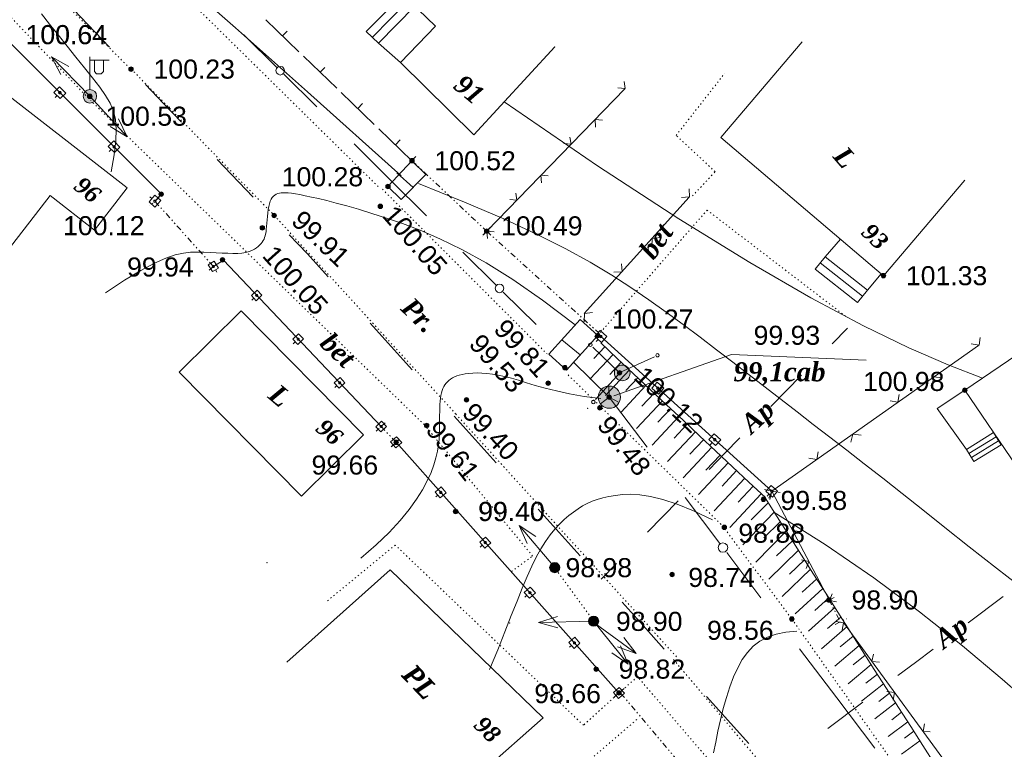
# Model space of a CAD drawing. Header units: millimetres. Extents: x 9396 to 25236, y 15106 to 31102.
# Tile 83 of 256: x 11899 to 11986, y 15588 to 15653. Entities that reach past the tile are written whole.
import ezdxf
from ezdxf.enums import TextEntityAlignment as Align

# ---------------------------------------------------------------- set-up
doc = ezdxf.new("R2010")
doc.units = ezdxf.units.MM
for name, pattern in [('DIVIDE', [1.25, 0.5, -0.25, 0, -0.25, 0, -0.25]), ('DOT', [0.25, 0, -0.25]), ('HIDDEN', [0.375, 0.25, -0.125])]:
    doc.linetypes.add(name, pattern=pattern)
for name, color, linetype, lineweight, true_color in [('1001010', 7, 'Continuous', 9, 0x000000), ('10010110', 7, 'Continuous', 20, 0xa25100), ('10010212', 7, 'Continuous', 9, 0x000000), ('1060000', 7, 'Continuous', 9, 0x000000), ('1070000', 7, 'DOT', 9, 0x000000), ('11113000', 7, 'Continuous', 9, 0x000000), ('2030003', 7, 'Continuous', 9, 0x000000), ('2030012', 7, 'Continuous', 9, 0x000000), ('2030023', 7, 'Continuous', 9, 0x000000), ('21100200', 7, 'HIDDEN', 0, 0x800080), ('3000105', 7, 'DIVIDE', 9, 0x000000), ('3000130', 7, 'Continuous', 9, 0x000000), ('3000220', 7, 'Continuous', 9, 0x000000), ('3000260', 7, 'Continuous', 9, 0x000000), ('5010210', 7, 'Continuous', 20, 0x008000), ('6011210', 1, 'Continuous', 9, 0xff0000), ('9010110', 7, 'Continuous', 9, 0x000000), ('9010120', 7, 'Continuous', 20, 0x000000), ('9010200', 7, 'Continuous', 9, 0x000000)]:
    doc.layers.add(name, color=color, linetype=linetype, lineweight=lineweight, true_color=true_color)
doc.styles.add('10', font='timesbi.ttf', dxfattribs={"height": 0.001481})
doc.styles.add('12', font='timesbi.ttf', dxfattribs={"height": 0.001693})
doc.styles.add('2', font='timesbi.ttf', dxfattribs={"height": 0.001693})
doc.styles.add('3', font='timesbi.ttf', dxfattribs={"height": 0.001693})
doc.styles.add('9', font='timesbi.ttf', dxfattribs={"height": 0.001693})
doc.styles.add('F2', font='arial.ttf', dxfattribs={"height": 0.001693})

# ---------------------------------------------------------------- blocks, each defined once
blk = doc.blocks.new('SYMBOL21100200')
at = {"true_color": 0x800080}
h = blk.add_hatch(color=216, dxfattribs=at)
edge = h.paths.add_edge_path()
edge.add_arc((0, 0), 0.1, 0, 360)
at = {"color": 216, "linetype": 'Continuous', "lineweight": 0, "true_color": 0x800080}
blk.add_circle((0, 0), 0.1, dxfattribs=at)
blk = doc.blocks.new('SYMBOL2030003')
at = {"true_color": 0xffffff}
h = blk.add_hatch(color=7, dxfattribs=at)
edge = h.paths.add_edge_path()
edge.add_arc((0, 0), 0.3, 0, 360)
at = {"true_color": 0x000000}
h = blk.add_hatch(color=18, dxfattribs=at)
edge = h.paths.add_edge_path()
edge.add_arc((0, 0), 0.1, 0, 360)
at = {"color": 18, "linetype": 'Continuous', "lineweight": 0, "true_color": 0x000000, "flags": 128}
for points in [[(0, 0.3), (0, 1.75)], [(0, 1.6), (0.85, 1.6)], [(0.2, 1.6), (0.2, 1.1), (0.3, 1), (0.5, 1), (0.6, 1.1), (0.6, 1.6)]]:
    blk.add_lwpolyline(points, dxfattribs=at)
at = {"color": 18, "linetype": 'Continuous', "lineweight": 0, "true_color": 0x000000}
for radius in [0.3, 0.1]:
    blk.add_circle((0, 0), radius, dxfattribs=at)
blk = doc.blocks.new('SYMBOL2030012')
at = {"true_color": 0xffffff}
h = blk.add_hatch(color=7, dxfattribs=at)
edge = h.paths.add_edge_path()
edge.add_arc((0, 0), 0.225, 0, 360)
at = {"true_color": 0x000000}
h = blk.add_hatch(color=18, dxfattribs=at)
edge = h.paths.add_edge_path()
edge.add_arc((0, 0), 0.05, 0, 360)
at = {"color": 18, "linetype": 'Continuous', "lineweight": 0, "true_color": 0x000000}
for radius in [0.225, 0.05]:
    blk.add_circle((0, 0), radius, dxfattribs=at)
blk = doc.blocks.new('SYMBOL9010200')
at = {"true_color": 0xffffff}
h = blk.add_hatch(color=7, dxfattribs=at)
edge = h.paths.add_edge_path()
edge.add_arc((0.01, 0), 0.495, 0, 360)
at = {"color": 18, "linetype": 'Continuous', "lineweight": 0, "true_color": 0x000000, "flags": 128}
for points in [[(0.0025, 0.007), (-0.007, 0.495)], [(0.0025, 0.0025), (-0.3845, -0.3005)], [(0.005, 0), (0.44, -0.238)]]:
    blk.add_lwpolyline(points, dxfattribs=at)
at = {"color": 18, "linetype": 'Continuous', "lineweight": 0, "true_color": 0x000000}
blk.add_circle((0.01, 0), 0.495, dxfattribs=at)
blk = doc.blocks.new('SYMBOL2030023')
at = {"true_color": 0xffffff}
h = blk.add_hatch(color=7, dxfattribs=at)
edge = h.paths.add_edge_path()
edge.add_arc((0, 0), 0.35, 0, 360)
at = {"color": 18, "linetype": 'Continuous', "lineweight": 0, "true_color": 0x000000}
blk.add_circle((0, 0), 0.35, dxfattribs=at)

msp = doc.modelspace()

# ---------------------------------------------------------------- linework, layer by layer
at = {"layer": '1001010', "color": 253}
for p, q in [((11982.825, 15638.693, 97.343), (11975.602, 15630.195, 97.343)), ((11929.391, 15616.052, 119.842), (11918.508, 15627.069, 194.239)), ((11931.772, 15604.058, 196.592), (11922.571, 15595.847, 194.712)), ((11945.355, 15590.904, 192.832), (11931.772, 15604.058, 196.592)), ((11935.065, 15581.848, 192.832), (11945.355, 15590.904, 192.832))]:
    msp.add_line(p, q, dxfattribs=at)
for points in [[(11946.397, 15650.523, 161.31), (11939.191, 15642.708, 161.31), (11932.681, 15649.148, 161.31), (11935.782, 15652.377, 161.31), (11928.074, 15659.834, 161.31), (11924.806, 15656.351, 161.31), (11921.041, 15659.656, 161.31), (11928.06, 15667.429, 161.31)], [(11975.602, 15630.195, 97.343), (11961.146, 15642.48, 97.343), (11968.369, 15650.979, 97.343)], [(11895.68, 15629.757, 177.452), (11901.532, 15637.316, 177.452), (11905.496, 15634.246, 177.452), (11908.404, 15638.002, 177.452), (11895.967, 15647.631, 177.452), (11887.207, 15636.316, 177.452)], [(11918.508, 15627.069, 194.239), (11913.002, 15621.63, 194.239), (11923.884, 15610.613, 119.842), (11929.391, 15616.052, 119.842)], [(11996.61, 15599.759, 197.887), (11982.831, 15620.021, 183.836), (11992.901, 15626.869, 183.836)]]:
    msp.add_polyline3d(points, dxfattribs=at)
at = {"layer": '1001010'}
msp.add_point((11946.397, 15650.523, 161.31), dxfattribs=at)
at = {"layer": '10010110'}
for points in [[(11932.747, 15639.073, 182.851), (11924.407, 15646.544, 133.378), (11918.021, 15652.227, 97.07), (11913.312, 15656.371, 72.03)], [(11900.788, 15653.451, 143.975), (11901.493, 15652.539, 149.634), (11902.255, 15651.582, 155.892), (11903.047, 15650.603, 162.458), (11903.841, 15649.626, 169.04), (11904.607, 15648.677, 175.35), (11905.318, 15647.778, 181.094), (11905.946, 15646.954, 185.984), (11906.466, 15646.216, 189.775), (11906.874, 15645.524, 192.407), (11907.17, 15644.826, 193.867), (11907.354, 15644.069, 194.142), (11907.426, 15643.203, 193.219), (11907.386, 15642.173, 191.085), (11907.234, 15640.927, 187.726), (11906.97, 15639.414, 183.13)], [(11984.398, 15621.087, 179.311), (11981.357, 15622.268, 158.178), (11977.87, 15623.785, 141.962), (11973.836, 15625.74, 130.902), (11969.153, 15628.234, 125.237), (11963.719, 15631.368, 125.206), (11957.431, 15635.245, 131.049), (11950.188, 15639.966, 143.003), (11941.887, 15645.632, 161.31)], [(11988.409, 15602.084, 169.38), (11985.638, 15604.198, 166.324), (11983.212, 15606.096, 161.549), (11981.056, 15607.813, 155.674), (11979.095, 15609.383, 149.317), (11977.264, 15610.84, 143.017), (11975.538, 15612.201, 136.991), (11973.901, 15613.481, 131.379), (11972.338, 15614.695, 126.32), (11970.833, 15615.857, 121.952), (11969.372, 15616.983, 118.415), (11967.94, 15618.088, 115.848), (11966.519, 15619.185, 114.388), (11965.098, 15620.288, 114.132), (11963.671, 15621.396, 114.992), (11962.233, 15622.508, 116.84), (11960.781, 15623.622, 119.546), (11959.311, 15624.735, 122.98), (11957.819, 15625.845, 127.012), (11956.302, 15626.95, 131.513), (11954.755, 15628.048, 136.351), (11953.161, 15629.14, 141.413), (11951.454, 15630.246, 146.636), (11949.551, 15631.386, 151.972), (11947.373, 15632.584, 157.376), (11944.838, 15633.861, 162.799), (11941.865, 15635.239, 168.194), (11938.374, 15636.742, 173.514), (11934.284, 15638.39, 178.712)], [(11948.206, 15625.826, 195.775), (11945.303, 15628.027, 182.702), (11942.669, 15629.848, 173.967), (11940.285, 15631.334, 168.828), (11938.131, 15632.53, 166.542), (11936.188, 15633.481, 166.366), (11934.435, 15634.233, 167.558), (11932.854, 15634.829, 169.375), (11931.424, 15635.317, 171.075), (11930.129, 15635.734, 172.067), (11928.959, 15636.092, 172.368), (11927.908, 15636.397, 172.15), (11926.97, 15636.653, 171.58), (11926.138, 15636.867, 170.83), (11925.405, 15637.042, 170.069), (11924.765, 15637.186, 169.466), (11924.212, 15637.302, 169.192), (11923.738, 15637.395, 169.375), (11923.336, 15637.467, 169.981), (11922.996, 15637.52, 170.933), (11922.709, 15637.554, 172.155), (11922.467, 15637.571, 173.573), (11922.261, 15637.572, 175.109), (11922.082, 15637.557, 176.689), (11921.921, 15637.529, 178.236), (11921.771, 15637.488, 179.686), (11921.631, 15637.43, 181.026), (11921.502, 15637.355, 182.253), (11921.383, 15637.257, 183.365), (11921.275, 15637.135, 184.359), (11921.179, 15636.985, 185.234), (11921.096, 15636.804, 185.987), (11921.025, 15636.59, 186.616), (11920.967, 15636.341, 187.121), (11920.921, 15636.065, 187.508), (11920.884, 15635.769, 187.785), (11920.853, 15635.463, 187.961), (11920.828, 15635.157, 188.044), (11920.805, 15634.858, 188.042), (11920.782, 15634.576, 187.963), (11920.758, 15634.319, 187.816), (11920.731, 15634.095, 187.61), (11920.698, 15633.899, 187.364), (11920.658, 15633.729, 187.096), (11920.61, 15633.577, 186.825), (11920.551, 15633.44, 186.571), (11920.481, 15633.311, 186.352), (11920.398, 15633.186, 186.189), (11920.299, 15633.061, 186.099), (11920.183, 15632.93, 186.099), (11920.047, 15632.798, 186.192), (11919.887, 15632.668, 186.376), (11919.699, 15632.545, 186.651), (11919.48, 15632.433, 187.016), (11919.225, 15632.336, 187.47), (11918.931, 15632.259, 188.013), (11918.594, 15632.206, 188.643), (11918.212, 15632.18, 189.353), (11917.788, 15632.176, 190.11), (11917.327, 15632.189, 190.871), (11916.833, 15632.212, 191.598), (11916.311, 15632.24, 192.249), (11915.765, 15632.267, 192.783), (11915.201, 15632.286, 193.159), (11914.623, 15632.292, 193.337), (11914.028, 15632.274, 193.279), (11913.387, 15632.202, 192.95), (11912.661, 15632.04, 192.319), (11911.813, 15631.754, 191.355), (11910.807, 15631.307, 190.027), (11909.603, 15630.666, 188.304), (11908.166, 15629.795, 186.153), (11906.458, 15628.659, 183.544)], [(11929.162, 15605.101, 177.95), (11930.526, 15606.282, 179.804), (11931.684, 15607.393, 181.931), (11932.657, 15608.436, 184.234), (11933.462, 15609.414, 186.616), (11934.119, 15610.328, 188.981), (11934.648, 15611.181, 191.232), (11935.066, 15611.975, 193.272), (11935.393, 15612.712, 195.005), (11935.647, 15613.395, 196.357), (11935.837, 15614.027, 197.341), (11935.974, 15614.613, 197.996), (11936.065, 15615.157, 198.359), (11936.121, 15615.663, 198.467), (11936.149, 15616.135, 198.357), (11936.16, 15616.577, 198.068), (11936.161, 15616.994, 197.635), (11936.162, 15617.389, 197.093), (11936.163, 15617.762, 196.457), (11936.167, 15618.115, 195.74), (11936.176, 15618.445, 194.954), (11936.189, 15618.755, 194.112), (11936.209, 15619.043, 193.225), (11936.238, 15619.309, 192.306), (11936.275, 15619.555, 191.366), (11936.323, 15619.779, 190.417), (11936.382, 15619.984, 189.462), (11936.453, 15620.171, 188.5), (11936.535, 15620.341, 187.535), (11936.629, 15620.496, 186.565), (11936.735, 15620.639, 185.594), (11936.854, 15620.77, 184.621), (11936.987, 15620.892, 183.647), (11937.132, 15621.005, 182.675), (11937.294, 15621.11, 181.701), (11937.475, 15621.205, 180.724), (11937.676, 15621.29, 179.742), (11937.902, 15621.365, 178.753), (11938.155, 15621.428, 177.755), (11938.437, 15621.479, 176.746), (11938.751, 15621.518, 175.725), (11939.099, 15621.543, 174.68), (11939.482, 15621.551, 173.572), (11939.9, 15621.541, 172.349), (11940.354, 15621.507, 170.964), (11940.845, 15621.449, 169.365), (11941.371, 15621.362, 167.504), (11941.934, 15621.244, 165.331), (11942.535, 15621.091, 162.796), (11943.176, 15620.903, 159.854), (11943.875, 15620.687, 156.475), (11944.655, 15620.45, 152.632), (11945.536, 15620.202, 148.298), (11946.54, 15619.952, 143.447), (11947.688, 15619.707, 138.053), (11949.001, 15619.477, 132.089), (11950.501, 15619.27, 125.528)], [(11960.402, 15608.516, 103.059), (11958.726, 15609.304, 116.019), (11957.267, 15609.894, 126.624), (11956.002, 15610.31, 135.128), (11954.907, 15610.578, 141.781), (11953.961, 15610.724, 146.835), (11953.14, 15610.772, 150.54), (11952.421, 15610.748, 153.148), (11951.781, 15610.678, 154.911), (11951.2, 15610.582, 156.065), (11950.667, 15610.463, 156.794), (11950.174, 15610.32, 157.268), (11949.715, 15610.152, 157.656), (11949.281, 15609.957, 158.127), (11948.865, 15609.734, 158.85), (11948.458, 15609.481, 159.996), (11948.054, 15609.198, 161.733), (11947.646, 15608.883, 164.175), (11947.234, 15608.528, 167.206), (11946.82, 15608.127, 170.656), (11946.404, 15607.675, 174.352), (11945.988, 15607.162, 178.124), (11945.574, 15606.584, 181.801), (11945.162, 15605.932, 185.211), (11944.754, 15605.201, 188.182), (11944.349, 15604.382, 190.582), (11943.937, 15603.464, 192.427), (11943.505, 15602.436, 193.774), (11943.04, 15601.284, 194.677), (11942.529, 15599.996, 195.192), (11941.961, 15598.561, 195.375), (11941.322, 15596.967, 195.281), (11940.6, 15595.2, 194.965)], [(11989.415, 15591.506, 139.265), (11986.166, 15594.356, 138.924), (11982.63, 15597.313, 139.661), (11978.819, 15600.325, 141.896), (11974.746, 15603.344, 146.049), (11970.424, 15606.318, 152.54), (11965.865, 15609.198, 161.788)], [(11967.913, 15598.615, 89.414), (11966.933, 15598.535, 99.657), (11966.066, 15598.36, 108.918), (11965.302, 15598.091, 117.134), (11964.63, 15597.728, 124.24), (11964.039, 15597.273, 130.172), (11963.519, 15596.725, 134.865), (11963.059, 15596.087, 138.256), (11962.649, 15595.358, 140.279), (11962.278, 15594.543, 140.951), (11961.943, 15593.656, 140.613), (11961.641, 15592.715, 139.688), (11961.368, 15591.737, 138.596), (11961.122, 15590.74, 137.76), (11960.899, 15589.742, 137.602), (11960.697, 15588.76, 138.543), (11960.512, 15587.811, 141.005)]]:
    msp.add_polyline3d(points, dxfattribs=at)
at = {"layer": '10010212', "color": 253}
for p, q in [((11950.841, 15623.877, 141.871), (11949.871, 15622.847, 141.871)), ((11951.941, 15622.847, 141.871), (11950.481, 15624.227, 141.871)), ((11951.571, 15623.197, 141.871), (11949.521, 15621.007, 141.871)), ((11953.401, 15621.477, 141.871), (11951.941, 15622.847, 141.871)), ((11952.301, 15622.507, 141.871), (11951.291, 15621.427, 141.871)), ((11953.041, 15621.817, 141.871), (11950.901, 15619.537, 141.871)), ((11953.771, 15621.127, 141.871), (11952.711, 15620.007, 141.871)), ((11954.871, 15620.097, 141.871), (11953.401, 15621.477, 141.871)), ((11954.501, 15620.447, 141.871), (11952.281, 15618.077, 141.871)), ((11955.231, 15619.757, 141.871), (11954.141, 15618.597, 141.871)), ((11956.331, 15618.727, 141.871), (11954.871, 15620.097, 141.871)), ((11955.961, 15619.067, 141.871), (11953.661, 15616.617, 141.871)), ((11957.791, 15617.347, 141.871), (11956.331, 15618.727, 141.871)), ((11957.431, 15617.697, 141.871), (11955.041, 15615.147, 141.871)), ((11956.691, 15618.377, 141.871), (11955.561, 15617.177, 141.871)), ((11958.161, 15617.007, 141.871), (11956.991, 15615.757, 141.871)), ((11959.251, 15615.977, 141.871), (11957.791, 15617.347, 141.871)), ((11958.891, 15616.317, 141.871), (11956.421, 15613.687, 141.871)), ((11960.721, 15614.597, 141.871), (11959.251, 15615.977, 141.871)), ((11960.351, 15614.947, 141.871), (11957.801, 15612.227, 141.871)), ((11959.621, 15615.627, 141.871), (11958.411, 15614.337, 141.871)), ((11961.081, 15614.257, 141.871), (11959.831, 15612.927, 141.871)), ((11962.181, 15613.227, 141.871), (11960.721, 15614.597, 141.871)), ((11961.811, 15613.567, 141.871), (11959.181, 15610.757, 141.871)), ((11963.641, 15611.847, 141.871), (11962.181, 15613.227, 141.871)), ((11962.551, 15612.877, 141.871), (11961.261, 15611.507, 141.871)), ((11963.281, 15612.197, 141.871), (11960.561, 15609.297, 141.871)), ((11964.011, 15611.507, 141.871), (11962.681, 15610.087, 141.871)), ((11965.111, 15610.477, 141.871), (11963.641, 15611.847, 141.871)), ((11964.741, 15610.817, 141.871), (11961.941, 15607.837, 141.871)), ((11965.351, 15610.027, 141.871), (11963.851, 15608.507, 141.871)), ((11966.161, 15608.757, 141.871), (11965.081, 15610.457, 141.871)), ((11965.891, 15609.187, 141.871), (11963.111, 15606.287, 141.871)), ((11966.431, 15608.337, 141.871), (11964.981, 15606.907, 141.871)), ((11967.241, 15607.067, 141.871), (11966.161, 15608.757, 141.871)), ((11966.971, 15607.487, 141.871), (11964.271, 15604.757, 141.871)), ((11968.321, 15605.377, 141.871), (11967.241, 15607.067, 141.871)), ((11967.511, 15606.647, 141.871), (11966.111, 15605.297, 141.871)), ((11968.051, 15605.797, 141.871), (11965.431, 15603.227, 141.871)), ((11969.401, 15603.677, 141.871), (11968.321, 15605.377, 141.871)), ((11968.591, 15604.947, 141.871), (11967.241, 15603.687, 141.871)), ((11969.131, 15604.107, 141.871), (11966.601, 15601.687, 141.871)), ((11970.481, 15601.987, 141.871), (11969.401, 15603.677, 141.871)), ((11969.671, 15603.257, 141.871), (11968.371, 15602.077, 141.871)), ((11970.211, 15602.407, 141.871), (11967.761, 15600.147, 141.871)), ((11971.561, 15600.297, 141.871), (11970.481, 15601.987, 141.871)), ((11970.751, 15601.567, 141.871), (11969.501, 15600.457, 141.871)), ((11971.291, 15600.717, 141.871), (11968.941, 15598.607, 141.871)), ((11972.641, 15598.597, 141.871), (11971.561, 15600.297, 141.871)), ((11971.831, 15599.867, 141.871), (11970.641, 15598.847, 141.871)), ((11972.371, 15599.027, 141.871), (11970.111, 15597.057, 141.871)), ((11973.721, 15596.907, 141.871), (11972.641, 15598.597, 141.871)), ((11972.911, 15598.177, 141.871), (11971.771, 15597.227, 141.871)), ((11973.451, 15597.327, 141.871), (11971.291, 15595.497, 141.871)), ((11974.791, 15595.217, 141.871), (11973.721, 15596.907, 141.871)), ((11973.991, 15596.487, 141.871), (11972.911, 15595.607, 141.871)), ((11974.521, 15595.637, 141.871), (11972.471, 15593.947, 141.871)), ((11975.871, 15593.517, 141.871), (11974.791, 15595.217, 141.871)), ((11975.601, 15593.947, 141.871), (11973.651, 15592.387, 141.871)), ((11975.061, 15594.787, 141.871), (11974.051, 15593.987, 141.871)), ((11976.141, 15593.097, 141.871), (11975.191, 15592.367, 141.871)), ((11976.951, 15591.827, 141.871), (11975.871, 15593.517, 141.871)), ((11976.681, 15592.257, 141.871), (11974.841, 15590.817, 141.871)), ((11977.221, 15591.407, 141.871), (11976.341, 15590.737, 141.871)), ((11978.031, 15590.137, 141.871), (11976.951, 15591.827, 141.871)), ((11977.761, 15590.557, 141.871), (11976.031, 15589.247, 141.871)), ((11978.301, 15589.717, 141.871), (11977.481, 15589.117, 141.871)), ((11979.111, 15588.447, 141.871), (11978.031, 15590.137, 141.871)), ((11978.841, 15588.867, 141.871), (11977.221, 15587.677, 141.871)), ((11980.191, 15586.747, 141.871), (11979.111, 15588.447, 141.871))]:
    msp.add_line(p, q, dxfattribs=at)
at = {"layer": '1060000', "color": 253}
for p, q in [((11933.427, 15654.665, 161.31), (11930.177, 15651.372, 161.31)), ((11930.713, 15650.843, 150.308), (11932.681, 15649.148, 157.154)), ((11933.798, 15638.032, 203.72), (11932.362, 15639.324, 187.83)), ((11970.414, 15631.885, 93.607), (11971.779, 15633.444, 93.607)), ((11969.982, 15631.337, 97.343), (11973.743, 15628.372, 97.343)), ((11974.175, 15628.92, 93.607), (11975.412, 15630.356, 93.607)), ((11948.654, 15623.154, 195.775), (11947.018, 15624.512, 195.775)), ((11985.618, 15615.888, 166.164), (11983.195, 15614.399, 166.164)), ((11985.84, 15615.526, 166.164), (11983.417, 15614.037, 166.164))]:
    msp.add_line(p, q, dxfattribs=at)
for points in [[(11930.713, 15650.843, 152.998), (11933.964, 15654.136, 161.31), (11932.891, 15655.194, 161.31), (11929.641, 15651.901, 152.998), (11930.713, 15650.843, 152.998)], [(11974.175, 15628.92, 89.871), (11970.414, 15631.885, 97.343), (11969.549, 15630.789, 97.343), (11973.31, 15627.823, 89.871), (11974.175, 15628.92, 89.871)], [(11950.221, 15624.887, 195.775), (11947.437, 15621.808, 195.775), (11945.862, 15623.233, 195.775), (11948.646, 15626.312, 195.775), (11950.221, 15624.887, 195.775)], [(11982.972, 15614.761, 166.164), (11985.395, 15616.25, 166.164), (11986.063, 15615.164, 166.164), (11983.64, 15613.675, 166.164), (11982.972, 15614.761, 166.164)]]:
    msp.add_polyline3d(points, close=True, dxfattribs=at)
for points in [[(11933.699, 15640.41, 138.901), (11931.569, 15638.124, 151.828), (11932.73, 15636.966, 151.828)], [(11932.73, 15636.966, 151.828), (11934.929, 15639.2, 138.901), (11933.699, 15640.41, 138.901)], [(11951.653, 15619.526, 80.554), (11962.109, 15623.197, 91.445), (11974.059, 15622.685, 101.78)], [(11982.972, 15614.761, 166.164), (11980.39, 15618.406, 166.164), (11982.831, 15620.021, 166.164)]]:
    msp.add_polyline3d(points, dxfattribs=at)
at = {"layer": '1070000', "color": 253}
for p, q in [((11874.27, 15693.677, 87.251), (11930.783, 15638.032, 87.251)), ((11931.07, 15637.888, 106.555), (11945.714, 15623.244, 87.251)), ((11949.849, 15599.496, 197.806), (11946.387, 15604.257, 197.967)), ((11953.682, 15590.76, 184.442), (11942.986, 15581.572, 184.442))]:
    msp.add_line(p, q, dxfattribs=at)
for points in [[(11908.641, 15648.612, 81.351), (11858.375, 15698.876, 196.592), (11817.31, 15740.792, 196.592)], [(11874.213, 15679.284, 92.169), (11890.09, 15662.783, 92.169), (11891.709, 15662.783, 92.169), (11894.523, 15659.207, 92.169), (11894.946, 15656.394, 92.169), (11904.914, 15646, 92.169)], [(11908.748, 15648.561, 196.592), (11921.465, 15635.55, 196.592), (11937.606, 15617.898, 196.592), (11957.287, 15596.258, 196.592)], [(11958.636, 15637.278, 88.328), (11960.646, 15639.432, 88.328), (11957.183, 15642.664, 88.328), (11961.507, 15648.19, 88.328)], [(11942.548, 15603.926, 183.028), (11944.422, 15605.289, 196.592), (11934.795, 15616.96, 196.592), (11905.147, 15645.757, 196.592)], [(11950.221, 15624.887, 177.048), (11959.928, 15636.022, 177.048), (11972.421, 15626.457, 177.048)], [(11947.581, 15621.377, 87.251), (11961.292, 15607.989, 87.251), (11967.465, 15599.691, 87.251), (11991.37, 15565.815, 87.251), (11999.301, 15555.691, 87.251)], [(11952.175, 15593.201, 191.837), (11948.945, 15590.258, 177.048), (11932.218, 15606.266, 177.048), (11926.116, 15601.241, 177.048)], [(11956.946, 15596.091, 88.449), (11995.528, 15550.338, 196.592), (12001.133, 15543.597, 196.592), (12007.988, 15531.981, 196.592)], [(11985.236, 15553.84, 164.285), (11986.738, 15556.048, 189.81), (11953.754, 15594.565, 189.81), (11952.175, 15593.201, 189.81)]]:
    msp.add_polyline3d(points, dxfattribs=at)
at = {"layer": '11113000'}
msp.add_point((11920.823, 15604.692, 195.125), dxfattribs=at)
at = {"layer": '3000105', "color": 253}
for p, q in [((11934.042, 15640.774, 151.828), (11933.288, 15639.974, 151.828)), ((11933.699, 15640.41, 159.485), (11940.345, 15634.146, 144.171)), ((11911.227, 15637.145, 194.239), (11910.408, 15636.41, 194.239)), ((11916.052, 15631.018, 192.991), (11910.855, 15636.811, 195.487)), ((11940.681, 15634.516, 151.828), (11939.942, 15633.701, 151.828)), ((11940.002, 15633.782, 151.828), (11940.756, 15634.582, 151.828)), ((11940.345, 15634.146, 151.828), (11950.308, 15625.11, 151.828)), ((11915.68, 15630.684, 194.239), (11916.499, 15631.418, 194.239)), ((11949.973, 15624.74, 151.828), (11950.712, 15625.555, 151.828)), ((11931.326, 15617.137, 196.432), (11930.529, 15616.379, 196.432)), ((11932.296, 15615.392, 196.432), (11930.964, 15616.792, 196.432)), ((11931.934, 15615.048, 196.432), (11932.731, 15615.806, 196.432)), ((11971.214, 15601.616, 142.084), (11970.237, 15601.111, 142.084)), ((11970.77, 15601.386, 189.692), (11971.773, 15599.447, 94.475)), ((11971.328, 15599.217, 142.084), (11972.306, 15599.722, 142.084)), ((11952.557, 15593.524, 146.519), (11951.716, 15592.814, 146.519)), ((11959.138, 15584.946, 115.991), (11952.175, 15593.201, 177.048))]:
    msp.add_line(p, q, dxfattribs=at)
at = {"layer": '3000130', "color": 253}
for p, q in [((11901.981, 15646.037, 194.239), (11902.161, 15646.207, 194.239)), ((11906.801, 15641.227, 194.239), (11906.981, 15641.407, 194.239)), ((11910.411, 15637.217, 194.239), (11910.591, 15637.047, 194.239)), ((11916.361, 15630.507, 192.991), (11916.231, 15630.717, 192.991)), ((11919.461, 15628.027, 192.991), (11919.641, 15628.207, 192.991)), ((11965.671, 15611.04, 121.032), (11950.458, 15624.818, 121.032)), ((11923.151, 15624.147, 192.991), (11923.331, 15624.317, 192.991)), ((11950.081, 15624.347, 121.032), (11950.251, 15624.537, 121.032)), ((11926.841, 15620.267, 192.991), (11927.021, 15620.437, 192.991)), ((11955.141, 15619.767, 121.032), (11955.311, 15619.947, 121.032)), ((11930.531, 15616.377, 192.991), (11930.711, 15616.547, 192.991)), ((11931.841, 15614.997, 4.542), (11932.031, 15615.167, 4.542)), ((11952.097, 15593.126, 4.542), (11932.296, 15615.392, 4.542)), ((11960.211, 15615.177, 121.032), (11960.371, 15615.367, 121.032)), ((11935.811, 15610.537, 4.542), (11935.991, 15610.707, 4.542)), ((11965.271, 15610.597, 121.032), (11965.431, 15610.777, 121.032)), ((11939.771, 15606.087, 4.542), (11939.951, 15606.257, 4.542)), ((11943.731, 15601.637, 4.542), (11943.911, 15601.797, 4.542)), ((11947.691, 15597.177, 4.542), (11947.871, 15597.347, 4.542)), ((11951.651, 15592.727, 4.542), (11951.831, 15592.897, 4.542))]:
    msp.add_line(p, q, dxfattribs=at)
for points in [[(11910.855, 15636.811, 195.487), (11911.434, 15637.452, 192.991), (11897.565, 15651.294, 192.991)], [(11930.964, 15616.792, 192.991), (11916.937, 15631.561, 192.991), (11916.052, 15631.018, 192.991)]]:
    msp.add_polyline3d(points, dxfattribs=at)
for points in [[(11902.941, 15646.427, 194.239), (11902.371, 15646.987, 194.239), (11901.881, 15646.487, 194.239), (11902.441, 15645.927, 194.239), (11902.941, 15646.427, 194.239)], [(11902.411, 15646.357, 194.239), (11902.461, 15646.367, 194.239), (11902.501, 15646.407, 194.239), (11902.521, 15646.457, 194.239), (11902.501, 15646.517, 194.239), (11902.461, 15646.547, 194.239), (11902.411, 15646.567, 194.239), (11902.361, 15646.547, 194.239), (11902.321, 15646.517, 194.239), (11902.301, 15646.457, 194.239), (11902.321, 15646.407, 194.239), (11902.361, 15646.367, 194.239), (11902.411, 15646.357, 194.239)], [(11907.751, 15641.617, 194.239), (11907.191, 15642.177, 194.239), (11906.701, 15641.687, 194.239), (11907.261, 15641.127, 194.239), (11907.751, 15641.617, 194.239)], [(11907.231, 15641.547, 194.239), (11907.281, 15641.557, 194.239), (11907.321, 15641.597, 194.239), (11907.331, 15641.647, 194.239), (11907.321, 15641.707, 194.239), (11907.281, 15641.747, 194.239), (11907.231, 15641.757, 194.239), (11907.171, 15641.747, 194.239), (11907.131, 15641.707, 194.239), (11907.121, 15641.647, 194.239), (11907.131, 15641.597, 194.239), (11907.171, 15641.557, 194.239), (11907.231, 15641.547, 194.239)], [(11910.851, 15636.287, 194.239), (11911.381, 15636.867, 194.239), (11910.861, 15637.337, 194.239), (11910.331, 15636.747, 194.239), (11910.851, 15636.287, 194.239)], [(11910.851, 15636.707, 194.239), (11910.911, 15636.717, 194.239), (11910.951, 15636.757, 194.239), (11910.961, 15636.807, 194.239), (11910.951, 15636.867, 194.239), (11910.911, 15636.907, 194.239), (11910.851, 15636.917, 194.239), (11910.801, 15636.907, 194.239), (11910.761, 15636.867, 194.239), (11910.751, 15636.807, 194.239), (11910.761, 15636.757, 194.239), (11910.801, 15636.717, 194.239), (11910.851, 15636.707, 194.239)], [(11916.131, 15631.477, 192.991), (11915.601, 15631.147, 192.991), (11915.971, 15630.557, 192.991), (11916.501, 15630.877, 192.991), (11916.131, 15631.477, 192.991)], [(11916.051, 15630.917, 192.991), (11916.101, 15630.937, 192.991), (11916.131, 15630.967, 192.991), (11916.141, 15631.017, 192.991), (11916.131, 15631.067, 192.991), (11916.101, 15631.097, 192.991), (11916.051, 15631.107, 192.991), (11916.001, 15631.097, 192.991), (11915.971, 15631.067, 192.991), (11915.951, 15631.017, 192.991), (11915.971, 15630.967, 192.991), (11916.001, 15630.937, 192.991), (11916.051, 15630.917, 192.991)], [(11920.361, 15628.457, 192.991), (11919.931, 15628.917, 192.991), (11919.431, 15628.427, 192.991), (11919.861, 15627.977, 192.991), (11920.361, 15628.457, 192.991)], [(11919.901, 15628.347, 192.991), (11919.941, 15628.367, 192.991), (11919.981, 15628.397, 192.991), (11919.991, 15628.447, 192.991), (11919.981, 15628.497, 192.991), (11919.941, 15628.527, 192.991), (11919.901, 15628.537, 192.991), (11919.851, 15628.527, 192.991), (11919.811, 15628.497, 192.991), (11919.801, 15628.447, 192.991), (11919.811, 15628.397, 192.991), (11919.851, 15628.367, 192.991), (11919.901, 15628.347, 192.991)], [(11924.051, 15624.577, 192.991), (11923.621, 15625.027, 192.991), (11923.121, 15624.547, 192.991), (11923.551, 15624.097, 192.991), (11924.051, 15624.577, 192.991)], [(11923.581, 15624.467, 192.991), (11923.631, 15624.477, 192.991), (11923.671, 15624.517, 192.991), (11923.681, 15624.557, 192.991), (11923.671, 15624.607, 192.991), (11923.631, 15624.647, 192.991), (11923.581, 15624.657, 192.991), (11923.541, 15624.647, 192.991), (11923.501, 15624.607, 192.991), (11923.491, 15624.557, 192.991), (11923.501, 15624.517, 192.991), (11923.541, 15624.477, 192.991), (11923.581, 15624.467, 192.991)], [(11951.021, 15624.787, 121.032), (11950.431, 15625.317, 121.032), (11949.961, 15624.797, 121.032), (11950.551, 15624.267, 121.032), (11951.021, 15624.787, 121.032)], [(11950.491, 15624.687, 121.032), (11950.541, 15624.697, 121.032), (11950.581, 15624.737, 121.032), (11950.591, 15624.787, 121.032), (11950.581, 15624.847, 121.032), (11950.541, 15624.887, 121.032), (11950.491, 15624.897, 121.032), (11950.431, 15624.887, 121.032), (11950.391, 15624.847, 121.032), (11950.381, 15624.787, 121.032), (11950.391, 15624.737, 121.032), (11950.431, 15624.697, 121.032), (11950.491, 15624.687, 121.032)], [(11927.741, 15620.687, 192.991), (11927.311, 15621.147, 192.991), (11926.801, 15620.667, 192.991), (11927.241, 15620.207, 192.991), (11927.741, 15620.687, 192.991)], [(11927.271, 15620.577, 192.991), (11927.321, 15620.597, 192.991), (11927.361, 15620.627, 192.991), (11927.371, 15620.677, 192.991), (11927.361, 15620.727, 192.991), (11927.321, 15620.757, 192.991), (11927.271, 15620.767, 192.991), (11927.231, 15620.757, 192.991), (11927.191, 15620.727, 192.991), (11927.181, 15620.677, 192.991), (11927.191, 15620.627, 192.991), (11927.231, 15620.597, 192.991), (11927.271, 15620.577, 192.991)], [(11956.081, 15620.197, 121.032), (11955.491, 15620.737, 121.032), (11955.021, 15620.217, 121.032), (11955.611, 15619.677, 121.032), (11956.081, 15620.197, 121.032)], [(11955.551, 15620.097, 121.032), (11955.601, 15620.117, 121.032), (11955.641, 15620.157, 121.032), (11955.651, 15620.207, 121.032), (11955.641, 15620.257, 121.032), (11955.601, 15620.297, 121.032), (11955.551, 15620.317, 121.032), (11955.491, 15620.297, 121.032), (11955.451, 15620.257, 121.032), (11955.441, 15620.207, 121.032), (11955.451, 15620.157, 121.032), (11955.491, 15620.117, 121.032), (11955.551, 15620.097, 121.032)], [(11931.431, 15616.807, 192.991), (11931.001, 15617.257, 192.991), (11930.491, 15616.777, 192.991), (11930.921, 15616.327, 192.991), (11931.431, 15616.807, 192.991)], [(11930.961, 15616.697, 192.991), (11931.011, 15616.707, 192.991), (11931.041, 15616.747, 192.991), (11931.061, 15616.797, 192.991), (11931.041, 15616.837, 192.991), (11931.011, 15616.877, 192.991), (11930.961, 15616.887, 192.991), (11930.921, 15616.877, 192.991), (11930.881, 15616.837, 192.991), (11930.871, 15616.797, 192.991), (11930.881, 15616.747, 192.991), (11930.921, 15616.707, 192.991), (11930.961, 15616.697, 192.991)], [(11932.791, 15615.367, 4.542), (11932.321, 15615.887, 4.542), (11931.801, 15615.427, 4.542), (11932.261, 15614.907, 4.542), (11932.791, 15615.367, 4.542)], [(11961.141, 15615.617, 121.032), (11960.551, 15616.147, 121.032), (11960.081, 15615.637, 121.032), (11960.671, 15615.097, 121.032), (11961.141, 15615.617, 121.032)], [(11932.291, 15615.297, 4.542), (11932.341, 15615.307, 4.542), (11932.381, 15615.347, 4.542), (11932.391, 15615.397, 4.542), (11932.381, 15615.447, 4.542), (11932.341, 15615.477, 4.542), (11932.291, 15615.497, 4.542), (11932.241, 15615.477, 4.542), (11932.211, 15615.447, 4.542), (11932.191, 15615.397, 4.542), (11932.211, 15615.347, 4.542), (11932.241, 15615.307, 4.542), (11932.291, 15615.297, 4.542)], [(11960.611, 15615.517, 121.032), (11960.661, 15615.527, 121.032), (11960.701, 15615.567, 121.032), (11960.721, 15615.627, 121.032), (11960.701, 15615.677, 121.032), (11960.661, 15615.717, 121.032), (11960.611, 15615.727, 121.032), (11960.561, 15615.717, 121.032), (11960.521, 15615.677, 121.032), (11960.501, 15615.627, 121.032), (11960.521, 15615.567, 121.032), (11960.561, 15615.527, 121.032), (11960.611, 15615.517, 121.032)], [(11966.201, 15611.037, 121.032), (11965.611, 15611.567, 121.032), (11965.141, 15611.047, 121.032), (11965.731, 15610.517, 121.032), (11966.201, 15611.037, 121.032)], [(11936.751, 15610.917, 4.542), (11936.291, 15611.437, 4.542), (11935.761, 15610.967, 4.542), (11936.221, 15610.447, 4.542), (11936.751, 15610.917, 4.542)], [(11936.261, 15610.837, 4.542), (11936.301, 15610.857, 4.542), (11936.341, 15610.887, 4.542), (11936.351, 15610.937, 4.542), (11936.341, 15610.987, 4.542), (11936.301, 15611.027, 4.542), (11936.261, 15611.037, 4.542), (11936.211, 15611.027, 4.542), (11936.171, 15610.987, 4.542), (11936.161, 15610.937, 4.542), (11936.171, 15610.887, 4.542), (11936.211, 15610.857, 4.542), (11936.261, 15610.837, 4.542)], [(11965.671, 15610.937, 121.032), (11965.721, 15610.947, 121.032), (11965.761, 15610.987, 121.032), (11965.781, 15611.037, 121.032), (11965.761, 15611.097, 121.032), (11965.721, 15611.137, 121.032), (11965.671, 15611.147, 121.032), (11965.621, 15611.137, 121.032), (11965.581, 15611.097, 121.032), (11965.561, 15611.037, 121.032), (11965.581, 15610.987, 121.032), (11965.621, 15610.947, 121.032), (11965.671, 15610.937, 121.032)], [(11940.711, 15606.457, 4.542), (11940.251, 15606.977, 4.542), (11939.721, 15606.517, 4.542), (11940.181, 15605.997, 4.542), (11940.711, 15606.457, 4.542)], [(11940.221, 15606.387, 4.542), (11940.271, 15606.397, 4.542), (11940.301, 15606.437, 4.542), (11940.311, 15606.487, 4.542), (11940.301, 15606.537, 4.542), (11940.271, 15606.577, 4.542), (11940.221, 15606.587, 4.542), (11940.171, 15606.577, 4.542), (11940.131, 15606.537, 4.542), (11940.121, 15606.487, 4.542), (11940.131, 15606.437, 4.542), (11940.171, 15606.397, 4.542), (11940.221, 15606.387, 4.542)], [(11944.671, 15602.007, 4.542), (11944.211, 15602.527, 4.542), (11943.681, 15602.057, 4.542), (11944.141, 15601.537, 4.542), (11944.671, 15602.007, 4.542)], [(11944.181, 15601.937, 4.542), (11944.231, 15601.947, 4.542), (11944.261, 15601.987, 4.542), (11944.281, 15602.037, 4.542), (11944.261, 15602.087, 4.542), (11944.231, 15602.117, 4.542), (11944.181, 15602.137, 4.542), (11944.131, 15602.117, 4.542), (11944.091, 15602.087, 4.542), (11944.081, 15602.037, 4.542), (11944.091, 15601.987, 4.542), (11944.131, 15601.947, 4.542), (11944.181, 15601.937, 4.542)], [(11948.631, 15597.557, 4.542), (11948.171, 15598.077, 4.542), (11947.641, 15597.607, 4.542), (11948.111, 15597.087, 4.542), (11948.631, 15597.557, 4.542)], [(11948.141, 15597.477, 4.542), (11948.191, 15597.497, 4.542), (11948.221, 15597.527, 4.542), (11948.241, 15597.577, 4.542), (11948.221, 15597.627, 4.542), (11948.191, 15597.667, 4.542), (11948.141, 15597.677, 4.542), (11948.091, 15597.667, 4.542), (11948.051, 15597.627, 4.542), (11948.041, 15597.577, 4.542), (11948.051, 15597.527, 4.542), (11948.091, 15597.497, 4.542), (11948.141, 15597.477, 4.542)], [(11952.591, 15593.097, 4.542), (11952.131, 15593.617, 4.542), (11951.601, 15593.157, 4.542), (11952.071, 15592.637, 4.542), (11952.591, 15593.097, 4.542)], [(11952.101, 15593.027, 4.542), (11952.151, 15593.037, 4.542), (11952.181, 15593.077, 4.542), (11952.201, 15593.127, 4.542), (11952.181, 15593.177, 4.542), (11952.151, 15593.217, 4.542), (11952.101, 15593.227, 4.542), (11952.051, 15593.217, 4.542), (11952.011, 15593.177, 4.542), (11952.001, 15593.127, 4.542), (11952.011, 15593.077, 4.542), (11952.051, 15593.037, 4.542), (11952.101, 15593.027, 4.542)]]:
    msp.add_polyline3d(points, close=True, dxfattribs=at)
at = {"layer": '3000220', "color": 253}
for p, q in [((11920.721, 15652.917, 144.171), (11923.661, 15650.077, 144.171)), ((11922.191, 15651.497, 144.171), (11922.611, 15651.927, 144.171)), ((11924.061, 15649.687, 144.171), (11927.011, 15646.857, 144.171)), ((11925.541, 15648.277, 144.171), (11925.951, 15648.707, 144.171)), ((11927.411, 15646.467, 144.171), (11930.351, 15643.637, 144.171)), ((11928.881, 15645.047, 144.171), (11929.301, 15645.487, 144.171)), ((11930.751, 15643.247, 144.171), (11933.701, 15640.407, 144.171)), ((11932.231, 15641.827, 144.171), (11932.641, 15642.257, 144.171))]:
    msp.add_line(p, q, dxfattribs=at)
at = {"layer": '3000260', "color": 253}
for p, q in [((11940.345, 15634.146, 151.828), (11952.606, 15646.79, 151.828)), ((11949.016, 15626.833, 167.693), (11958.349, 15637.17, 177.048)), ((11965.671, 15611.04, 177.048), (11984.048, 15623.998, 177.048)), ((11965.671, 15611.04, 94.475), (11970.77, 15601.386, 94.475))]:
    msp.add_line(p, q, dxfattribs=at)
for points in [[(11952.011, 15646.897, 151.828), (11952.651, 15646.837, 151.828), (11952.551, 15647.457, 151.828)], [(11950.021, 15643.407, 151.828), (11949.971, 15644.077, 151.828), (11950.631, 15644.027, 151.828)], [(11947.201, 15641.937, 151.828), (11947.841, 15641.877, 151.828), (11947.741, 15642.497, 151.828)], [(11945.211, 15638.447, 151.828), (11945.161, 15639.117, 151.828), (11945.811, 15639.067, 151.828)], [(11957.661, 15637.157, 172.37), (11958.381, 15637.207, 172.37), (11958.341, 15637.907, 172.37)], [(11942.391, 15636.977, 151.828), (11943.031, 15636.907, 151.828), (11942.931, 15637.537, 151.828)], [(11940.401, 15633.487, 151.828), (11940.351, 15634.157, 151.828), (11941.001, 15634.107, 151.828)], [(11955.021, 15632.747, 172.37), (11955.041, 15633.507, 172.37), (11955.781, 15633.577, 172.37)], [(11951.651, 15630.497, 172.37), (11952.371, 15630.547, 172.37), (11952.331, 15631.247, 172.37)], [(11949.011, 15626.087, 172.37), (11949.021, 15626.837, 172.37), (11949.761, 15626.917, 172.37)], [(11983.391, 15624.147, 177.048), (11984.101, 15624.027, 177.048), (11984.201, 15624.717, 177.048)], [(11979.921, 15620.477, 177.048), (11980.091, 15621.207, 177.048), (11980.821, 15621.107, 177.048)], [(11976.191, 15619.067, 177.048), (11976.891, 15618.957, 177.048), (11977.001, 15619.637, 177.048)], [(11972.711, 15615.397, 177.048), (11972.881, 15616.127, 177.048), (11973.611, 15616.027, 177.048)], [(11968.981, 15613.987, 177.048), (11969.691, 15613.877, 177.048), (11969.791, 15614.557, 177.048)], [(11965.021, 15611.197, 94.475), (11965.671, 15611.037, 94.475), (11965.431, 15610.417, 94.475)], [(11965.511, 15610.317, 177.048), (11965.681, 15611.047, 177.048), (11966.411, 15610.947, 177.048)], [(11967.761, 15608.157, 94.475), (11967.511, 15607.567, 94.475), (11968.131, 15607.457, 94.475)], [(11968.321, 15604.957, 94.475), (11968.971, 15604.797, 94.475), (11968.731, 15604.177, 94.475)], [(11971.051, 15601.917, 94.475), (11970.801, 15601.327, 94.475), (11971.431, 15601.217, 94.475)], [(11971.371, 15599.467, 94.475), (11972.061, 15599.367, 94.475), (11971.941, 15598.697, 94.475)], [(11972.06, 15599.375, 94.475), (11994.026, 15569.296, 94.475), (11995.462, 15564.271, 94.475), (12001.169, 15558.883, 94.475)], [(11974.731, 15596.567, 94.475), (11974.581, 15595.917, 94.475), (11975.241, 15595.867, 94.475)], [(11975.901, 15593.267, 94.475), (11976.601, 15593.167, 94.475), (11976.471, 15592.487, 94.475)], [(11979.261, 15590.367, 94.475), (11979.121, 15589.707, 94.475), (11979.771, 15589.667, 94.475)]]:
    msp.add_polyline3d(points, dxfattribs=at)
at = {"layer": '5010210'}
for p, q in [((11906.831, 15650.507, 93.851), (11903.631, 15653.837, 93.851)), ((11910.021, 15647.177, 93.851), (11911.621, 15645.507, 93.851)), ((11911.621, 15645.507, 93.851), (11913.211, 15643.837, 93.851)), ((11919.601, 15637.167, 93.851), (11916.401, 15640.507, 93.851)), ((11922.791, 15633.837, 93.851), (11924.391, 15632.167, 93.851)), ((11924.391, 15632.167, 98.307), (11926.251, 15630.107, 98.307)), ((11933.711, 15621.837, 98.307), (11929.981, 15625.967, 98.307)), ((11972.421, 15625.537, 106.466), (11971.051, 15624.147, 106.466)), ((11965.581, 15618.567, 106.466), (11968.311, 15621.357, 106.466)), ((11937.451, 15617.707, 98.307), (11939.311, 15615.637, 98.307)), ((11939.311, 15615.637, 98.307), (11941.181, 15613.577, 98.307)), ((11962.841, 15615.777, 106.466), (11961.471, 15614.387, 106.466)), ((11961.471, 15614.387, 106.466), (11960.101, 15612.987, 106.466)), ((11954.631, 15607.407, 106.466), (11957.371, 15610.197, 106.466)), ((11948.641, 15605.307, 98.307), (11944.911, 15609.447, 98.307)), ((11951.891, 15604.617, 106.466), (11950.521, 15603.227, 106.466)), ((11952.371, 15601.177, 98.307), (11954.241, 15599.117, 98.307)), ((11983.121, 15599.357, 166.47), (11986.241, 15601.707, 166.47)), ((11954.241, 15599.117, 93.851), (11956.121, 15597.017, 93.851)), ((11980.011, 15597.007, 166.47), (11978.451, 15595.837, 166.47)), ((11978.451, 15595.837, 166.47), (11976.891, 15594.667, 166.47)), ((11963.641, 15588.627, 93.851), (11959.881, 15592.817, 93.851)), ((11970.661, 15589.967, 166.47), (11973.781, 15592.317, 166.47))]:
    msp.add_line(p, q, dxfattribs=at)
at = {"layer": '6011210'}
for p, q in [((11905.078, 15646.137, 196.592), (11901.665, 15649.652, 196.592)), ((11905.078, 15646.137, 196.592), (11908.397, 15642.532, 196.592)), ((11946.387, 15604.257, 197.897), (11943.243, 15608.015, 197.897)), ((11949.849, 15599.496, 197.826), (11944.95, 15599.384, 197.826)), ((11949.662, 15599.518, 160.106), (11953.625, 15596.636, 160.106)), ((11949.849, 15599.496, 197.847), (11952.916, 15595.675, 197.847))]:
    msp.add_line(p, q, dxfattribs=at)
for points in [[(11902.491, 15648.084, 196.592), (11901.665, 15649.652, 196.592), (11901.665, 15649.652, 196.592), (11903.208, 15648.781, 196.592)], [(11907.614, 15644.121, 196.592), (11908.397, 15642.532, 196.592), (11908.397, 15642.532, 196.592), (11906.878, 15643.444, 196.592)], [(11943.95, 15606.391, 197.897), (11943.243, 15608.015, 197.897), (11943.243, 15608.015, 197.897), (11944.717, 15607.033, 197.897)], [(11946.661, 15598.923, 197.826), (11944.95, 15599.384, 197.826), (11944.95, 15599.384, 197.826), (11946.638, 15599.923, 197.826)], [(11952.544, 15598.041, 160.106), (11953.625, 15596.636, 160.106), (11953.625, 15596.636, 160.106), (11951.956, 15597.232, 160.106)], [(11952.242, 15597.314, 197.847), (11952.916, 15595.675, 197.847), (11952.916, 15595.675, 197.847), (11951.462, 15596.688, 197.847)]]:
    msp.add_polyline3d(points, dxfattribs=at)
msp.add_point((11942.377, 15599.325, 197.826), dxfattribs=at)
at = {"layer": '9010110', "color": 253}
for p, q in [((11952.154, 15621.565, 84.113), (11949.769, 15623.846, 84.113)), ((11952.247, 15621.629, 88.328), (11955.249, 15622.999, 88.328)), ((11952.247, 15621.629, 88.328), (11950.024, 15619.189, 88.328))]:
    msp.add_line(p, q, dxfattribs=at)
for points in [[(11949.702, 15624.053, 84.113), (11949.682, 15624.128, 84.113), (11949.627, 15624.183, 84.113), (11949.552, 15624.203, 84.113), (11949.477, 15624.183, 84.113), (11949.423, 15624.128, 84.113), (11949.402, 15624.053, 84.113), (11949.423, 15623.978, 84.113), (11949.477, 15623.923, 84.113), (11949.552, 15623.903, 84.113), (11949.627, 15623.923, 84.113), (11949.682, 15623.978, 84.113), (11949.702, 15624.053, 84.113)], [(11955.672, 15623.124, 88.328), (11955.651, 15623.199, 88.328), (11955.597, 15623.254, 88.328), (11955.522, 15623.274, 88.328), (11955.447, 15623.254, 88.328), (11955.392, 15623.199, 88.328), (11955.372, 15623.124, 88.328), (11955.392, 15623.049, 88.328), (11955.447, 15622.994, 88.328), (11955.522, 15622.974, 88.328), (11955.597, 15622.994, 88.328), (11955.651, 15623.049, 88.328), (11955.672, 15623.124, 88.328)], [(11949.972, 15618.967, 88.328), (11949.952, 15619.042, 88.328), (11949.897, 15619.097, 88.328), (11949.822, 15619.117, 88.328), (11949.747, 15619.097, 88.328), (11949.692, 15619.042, 88.328), (11949.672, 15618.967, 88.328), (11949.692, 15618.892, 88.328), (11949.747, 15618.838, 88.328), (11949.822, 15618.817, 88.328), (11949.897, 15618.838, 88.328), (11949.952, 15618.892, 88.328), (11949.972, 15618.967, 88.328)]]:
    msp.add_polyline3d(points, close=True, dxfattribs=at)
at = {"layer": '9010110'}
msp.add_point((11949.303, 15618.398, 88.328), dxfattribs=at)
at = {"layer": '9010120', "color": 253}
for p, q in [((11918.741, 15651.637, 65.099), (11921.731, 15648.677, 65.099)), ((11922.321, 15648.097, 65.099), (11925.241, 15645.187, 65.099)), ((11931.741, 15638.747, 65.099), (11928.551, 15641.907, 65.099)), ((11934.981, 15635.517, 65.099), (11931.741, 15638.747, 65.099)), ((11938.231, 15632.297, 65.099), (11941.221, 15629.327, 65.099)), ((11941.811, 15628.747, 65.099), (11944.731, 15625.847, 65.099)), ((11951.221, 15619.407, 65.099), (11948.041, 15622.557, 65.099)), ((11954.601, 15614.947, 65.099), (11951.221, 15619.407, 65.099)), ((11957.971, 15610.497, 65.099), (11961.071, 15606.397, 65.099)), ((11961.681, 15605.597, 65.099), (11964.711, 15601.587, 65.099)), ((11971.451, 15592.677, 65.099), (11968.151, 15597.037, 65.099)), ((11974.831, 15588.217, 65.099), (11971.451, 15592.677, 65.099))]:
    msp.add_line(p, q, dxfattribs=at)
for points in [[(11921.991, 15648.027, 65.099), (11922.181, 15648.087, 65.099), (11922.321, 15648.227, 65.099), (11922.381, 15648.417, 65.099), (11922.321, 15648.607, 65.099), (11922.181, 15648.747, 65.099), (11921.991, 15648.797, 65.099), (11921.801, 15648.747, 65.099), (11921.661, 15648.607, 65.099), (11921.611, 15648.417, 65.099), (11921.661, 15648.227, 65.099), (11921.801, 15648.087, 65.099), (11921.991, 15648.027, 65.099)], [(11941.481, 15628.687, 65.099), (11941.671, 15628.737, 65.099), (11941.811, 15628.877, 65.099), (11941.861, 15629.077, 65.099), (11941.811, 15629.267, 65.099), (11941.671, 15629.407, 65.099), (11941.481, 15629.457, 65.099), (11941.291, 15629.407, 65.099), (11941.151, 15629.267, 65.099), (11941.101, 15629.077, 65.099), (11941.151, 15628.877, 65.099), (11941.291, 15628.737, 65.099), (11941.481, 15628.687, 65.099)], [(11961.341, 15605.617, 65.099), (11961.551, 15605.667, 65.099), (11961.711, 15605.827, 65.099), (11961.761, 15606.037, 65.099), (11961.711, 15606.247, 65.099), (11961.551, 15606.407, 65.099), (11961.341, 15606.457, 65.099), (11961.131, 15606.407, 65.099), (11960.971, 15606.247, 65.099), (11960.921, 15606.037, 65.099), (11960.971, 15605.827, 65.099), (11961.131, 15605.667, 65.099), (11961.341, 15605.617, 65.099)]]:
    msp.add_polyline3d(points, close=True, dxfattribs=at)

# ---------------------------------------------------------------- block references
at = {"layer": '2030003', "color": 253, "xscale": 2, "yscale": 2, "zscale": 2}
msp.add_blockref('SYMBOL2030003', (11905.078, 15646.137, 196.592), dxfattribs=at)
at = {"layer": '2030012', "color": 253, "xscale": 2, "yscale": 2, "zscale": 2}
for p in [(11946.387, 15604.257, 197.967), (11949.849, 15599.496, 197.806)]:
    msp.add_blockref('SYMBOL2030012', p, dxfattribs=at)
at = {"layer": '2030023', "color": 253, "xscale": 2, "yscale": 2, "zscale": 2}
msp.add_blockref('SYMBOL2030023', (11952.39, 15621.557, 151.828), dxfattribs=at)
at = {"layer": '21100200', "xscale": 2, "yscale": 2, "zscale": 2}
for p in [(11908.733, 15648.55, 200.455), (11905.063, 15646.127, 201.059), (11933.699, 15640.41, 201.037), (11931.569, 15638.124, 200.558), (11911.418, 15637.442, 200.236), (11930.886, 15636.359, 200.096), (11921.449, 15635.539, 199.819), (11920.398, 15634.452, 200.097), (11940.345, 15634.146, 200.97), (11916.86, 15631.61, 199.874), (11975.602, 15630.195, 202.66), (11950.221, 15624.887, 200.54), (11947.293, 15622.023, 199.616), (11952.154, 15621.565, 200.242), (11945.802, 15620.648, 199.063), (11982.831, 15620.021, 201.96), (11938.551, 15619.16, 198.805), (11951.226, 15619.402, 199.865), (11950.393, 15618.448, 198.953), (11935.01, 15616.892, 199.214), (11932.296, 15615.392, 199.316), (11964.94, 15610.329, 199.162), (11937.574, 15609.241, 198.808), (11937.593, 15609.253, 198.804), (11961.468, 15607.837, 197.763), (11946.387, 15604.257, 197.967), (11956.819, 15603.649, 197.481), (11970.77, 15601.386, 197.796), (11949.829, 15599.483, 197.81), (11967.465, 15599.691, 197.123), (11950.067, 15595.241, 197.635), (11952.097, 15593.126, 197.324)]:
    msp.add_blockref('SYMBOL21100200', p, dxfattribs=at)
at = {"layer": '9010200', "color": 253, "xscale": 2, "yscale": 2, "zscale": 2}
msp.add_blockref('SYMBOL9010200', (11951.226, 15619.402, 93.164), dxfattribs=at)

# ---------------------------------------------------------------- texts
at = {"layer": '1001010', "color": 1, "true_color": 0xff0000, "style": '10'}
for s, height, rotation, p in [('91', 1.6663, 320.5, (11937.819, 15647.548, 161.31)), ('96', 1.4813, 320.9, (11904.006, 15638.534, 177.452)), ('93', 1.4813, 316.1, (11974.053, 15634.464, 97.343)), ('96', 1.4813, 319.1, (11925.53, 15617.041, 157.04)), ('98', 1.4813, 314.9, (11939.624, 15590.681, 194.712))]:
    msp.add_text(s, height=height, rotation=rotation, dxfattribs=at).set_placement(p, align=Align.MIDDLE_LEFT)
at = {"layer": '1001010', "color": 253, "style": '9'}
for s, rotation, p in [('L', 310.7, (11971.673, 15641.304, 97.343)), ('L', 319.7, (11921.35, 15620.041, 157.04)), ('PL', 313.6, (11933.304, 15595.221, 194.712)), ('PL', 313.6, (11933.35, 15595.256, 194.712))]:
    msp.add_text(s, height=1.693, rotation=rotation, dxfattribs=at).set_placement(p, align=Align.MIDDLE_LEFT)
at = {"layer": '1070000', "color": 253, "style": '2'}
for s, rotation, p in [('bet', 54.1, (11954.481, 15632.014, 177.048)), ('Pr.', 315.5, (11933.197, 15627.809, 196.592)), ('bet', 315.8, (11926.005, 15624.681, 189.81))]:
    msp.add_text(s, height=1.693, rotation=rotation, dxfattribs=at).set_placement(p, align=Align.MIDDLE_LEFT)
at = {"layer": '21100200', "color": 253, "style": 'F2'}
for s, p in [('100.64', (11899.352, 15651.607, 201.277)), ('100.64', (11899.367, 15651.617, 201.273)), ('100.23', (11910.733, 15648.55, 200.455)), ('100.53', (11906.463, 15644.367, 196.479)), ('100.52', (11935.699, 15640.41, 201.037)), ('100.28', (11922.129, 15638.984, 134.758)), ('100.12', (11902.698, 15634.642, 179.916)), ('100.49', (11941.625, 15634.626, 163.85)), ('99.94', (11908.38, 15630.97, 191.934)), ('101.33', (11977.602, 15630.195, 202.66)), ('100.27', (11951.481, 15626.347, 114)), ('99.93', (11964.066, 15624.902, 98.425)), ('100.98', (11973.791, 15620.801, 201.96)), ('99.66', (11924.776, 15613.372, 131.516)), ('99.58', (11966.46, 15610.229, 118.042)), ('99.40', (11939.574, 15609.241, 198.808)), ('99.40', (11939.593, 15609.253, 198.804)), ('98.88', (11962.708, 15607.317, 171.883)), ('98.98', (11947.347, 15604.257, 130.707)), ('98.74', (11958.259, 15603.389, 172.461)), ('98.90', (11972.77, 15601.386, 197.796)), ('98.90', (11951.829, 15599.483, 197.81)), ('98.56', (11959.925, 15598.691, 137.843)), ('98.82', (11952.067, 15595.241, 197.635)), ('98.66', (11944.577, 15593.066, 172.604))]:
    msp.add_text(s, height=1.693, dxfattribs=at).set_placement(p, align=Align.MIDDLE_LEFT)
for s, rotation, p in [('99.91', 316.5, (11923.449, 15635.539, 199.819)), ('100.05', 311, (11931.606, 15636.059, 162.176)), ('100.05', 311.8, (11920.938, 15632.492, 109.457)), ('99.81', 312.4, (11941.493, 15625.943, 125.616)), ('99.53', 311.6, (11939.302, 15624.628, 159.563)), ('100.12', 316.6, (11953.894, 15621.685, 103.082)), ('99.40', 313.2, (11938.671, 15618.5, 199.325)), ('99.48', 308.2, (11950.733, 15617.408, 161.813)), ('99.61', 308, (11935.51, 15616.992, 199.054))]:
    msp.add_text(s, height=1.693, rotation=rotation, dxfattribs=at).set_placement(p, align=Align.MIDDLE_LEFT)
at = {"layer": '5010210', "color": 253}
for rotation, style, p in [(42.5, '2', (11963.311, 15616.682, 106.466)), (37.7, '3', (11980.451, 15597.637, 145.91))]:
    msp.add_text('Ap', height=1.693, rotation=rotation, dxfattribs=dict(at, style=style)).set_placement(p, align=Align.MIDDLE_LEFT)
at = {"layer": '9010200', "color": 253, "style": '12'}
msp.add_text('99,1cab', height=1.693, dxfattribs=at).set_placement((11962.286, 15621.662, 97.264), align=Align.MIDDLE_LEFT)

doc.saveas('drawing.dxf')
